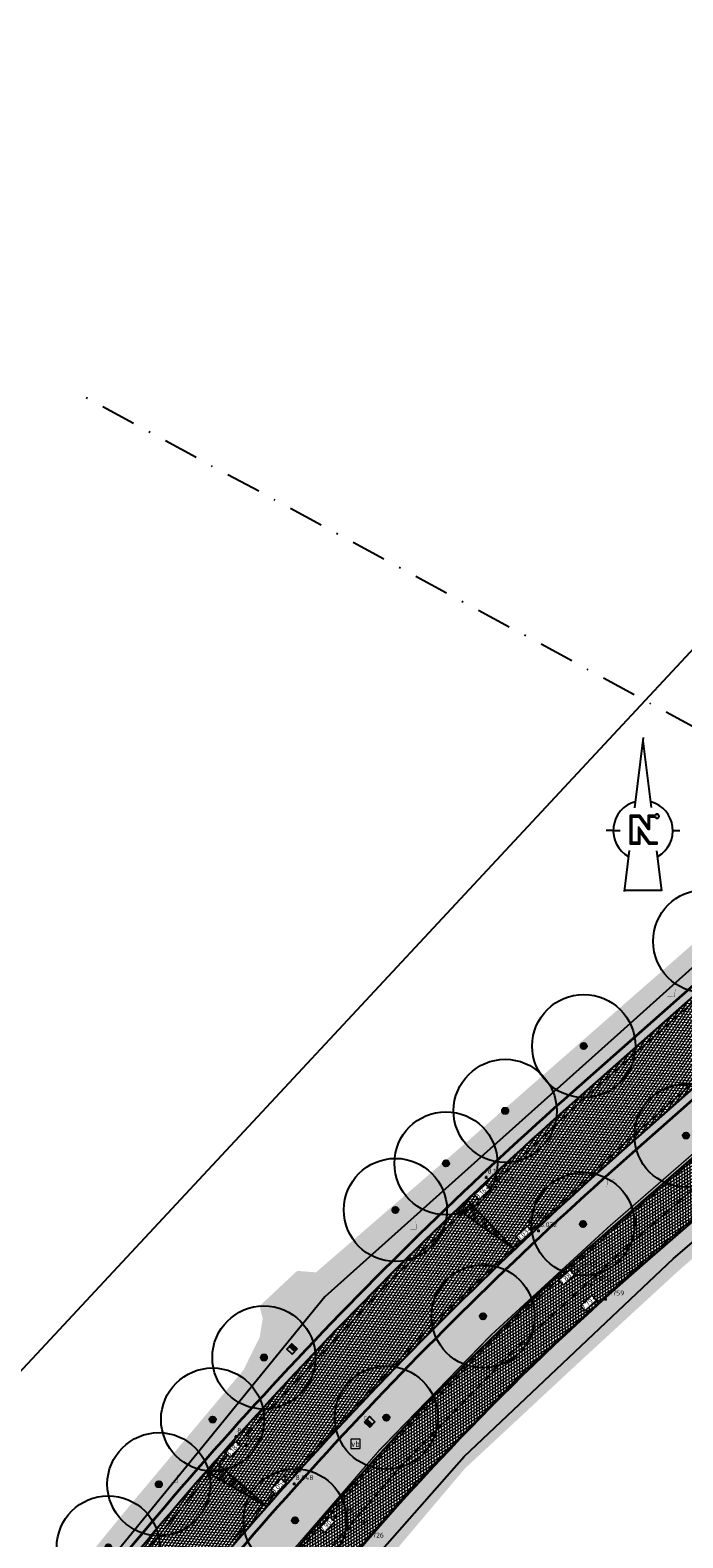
# Model space of a CAD drawing. Header units: metres. Extents: x 157685 to 160831, y 403691 to 406312.
# Tile 71 of 134: x 159704 to 159751, y 404907 to 405017. Entities that reach past the tile are written whole.
import ezdxf
from ezdxf.enums import TextEntityAlignment as Align

# ---------------------------------------------------------------- set-up
doc = ezdxf.new("R2010")
doc.units = ezdxf.units.M
for name, pattern in [('DASHDOT2', [12.7, 6.35, -3.175, 0, -3.175]), ('VW-1-3_STREEP', [4, 1, -3]), ('VW-30-270_STREEP', [3, 0.3, -2.7])]:
    doc.linetypes.add(name, pattern=pattern)
doc.layers.get('Defpoints').update_dxf_attribs({"color": 171})
for name, color, linetype, lineweight in [('B-WE-GR-BOOM-S (ingemeten)', 90, 'Continuous', 25), ('B-WE-IE-MEUBILAIR_WEGMEUBILAIR_VERKEERSBORD-S', 7, 'Continuous', 25), ('B-WE-OG-HOOGTEPUNT-S', 7, 'Continuous', 25), ('B-WE-OG-HOOGTEPUNT-T18', 10, 'Continuous', 18), ('N-WE-GR-DOORWORTELBARE RUIMTE-G', 80, 'Continuous', 35), ('N-WE-GR-GRAS-A', 62, 'Continuous', 18), ('N-WE-GW-HOOGTE_AFWERKHOOGTE-T25', 7, 'Continuous', 25), ('N-WE-VH-GESLOTENVERHARDING_ASFALT-A-200', 253, 'Continuous', 18), ('N-WE-VH-HALFVERHARDING_GRASBETONSTEEN-A-200', 132, 'Continuous', 18), ('N-WE-VH-HALFVERHARDING_GRASBETONSTEEN-G', 7, 'Continuous', 35), ('N-WE-VH-KANTVERHARDING-G', 7, 'Continuous', 30), ('N-WE-VH-VERHARDING_ASFALT-A', 252, 'Continuous', 18), ('N-WE-VW-MARKERING_LANGS_STREEP_13_010-G', 7, 'VW-1-3_STREEP', 13), ('N-WE-VW-MARKERING_LANGS_STREEP_30270_010-G', 7, 'VW-30-270_STREEP', 13), ('N-WE-VW-MARKERING_LANGS_STREEP_DOORGETROKKEN_010-G', 7, 'Continuous', 13), ('X-XX-AL-BLADVERWIJZING_AS-G', 7, 'DASHDOT2', 25), ('X-XX-AL-ORIENTATIE-S', 7, 'Continuous', 25)]:
    doc.layers.add(name, color=color, linetype=linetype, lineweight=lineweight)
doc.layers.add('Iv-a-afwateringsprofiel', color=5, linetype='Continuous')
doc.styles.add('NLCS-ISO', font='NLCS-ISO.TTF')
doc.styles.add('NLCS-ISO-M200-T18', font='NLCS-ISO.TTF', dxfattribs={"height": 0.36})
pattern_1 = [(0, (0, 0), (1, 1), [0.12, -0.8]), (45, (0.4, 0.2), (-0.1131370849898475, 1.866761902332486), [0.12, -0.8]), (29.99999999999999, (0.08, 0.12), (0.2274613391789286, 1.286025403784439), [0.12, -0.8]), (15, (0.32, 0.48), (0.3856270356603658, 0.7244941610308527), [0.12, -0.8]), (135, (0.16, 2), (-0.02828427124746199, -0.6505382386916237), [0.12, -0.8]), (150, (1.2, 0.4), (0.2156921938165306, -0.5864101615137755), [0.12, -0.8]), (165, (0.24, 0.04), (0.1434520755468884, -0.7010146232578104), [0.12, -0.8]), (85, (0.4, 0.4), (-0.872677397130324, 1.040016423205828), [0.12, -0.8]), (99.99999999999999, (0, 0), (-1.112117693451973, 0.7787131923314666), [0.12, -0.7999999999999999])]
pattern_2 = [(45, (0, 0), (-0.1979898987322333, 0.1979898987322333), [0.14, -0.14]), (135, (0, 0), (-0.1979898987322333, -0.1979898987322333), [0.14, -0.14]), (45, (-0.098994, 0.098994), (-0.1979898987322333, 0.1979898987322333), [0.14, -0.14]), (135, (0.098994, 0.098994), (-0.1979898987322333, -0.1979898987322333), [0.14, -0.14])]

# ---------------------------------------------------------------- blocks, each defined once
blk = doc.blocks.new('Noordpijl Advin')
blk.add_hatch(color=256).paths.add_polyline_path([(2.177849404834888, 2.73513994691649), (0.9178477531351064, 2.73513994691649), (0.9178477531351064, 0.6877692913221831), (-0.5851211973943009, 2.73513994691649), (-2.319488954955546, 2.73513994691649), (-2.319488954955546, -2.44311867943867), (-0.5625231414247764, -2.44311867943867), (-0.5625231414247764, -0.2367687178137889), (1.043524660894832, -2.443118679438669), (2.539621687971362, -2.443118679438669), (2.539621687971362, -2.174601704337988), (1.180188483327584, -2.174601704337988), (-0.8310401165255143, 0.5883759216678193), (-0.8310401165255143, -2.174601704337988), (-2.050971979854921, -2.174601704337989), (-2.050971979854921, 2.466622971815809), (-0.7211052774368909, 2.466622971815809), (0.9137161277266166, 0.239640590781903), (1.186364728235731, 0.239640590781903), (1.186364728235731, 2.466622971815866), (2.181753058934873, 2.466622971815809, 5.5329464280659)])
for p, q in [((0.02856467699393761, 16.93314052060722), (-1.541224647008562, 4.143700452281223)), ((-2.497582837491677, -3.647972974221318), (-3.408174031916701, -11.06677200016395))]:
    blk.add_line(p, q)
for points in [[(-0.0514094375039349, 16.28157274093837), (1.458753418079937, 4.173447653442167)], [(-5.421043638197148, 0), (-6.698291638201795, 0)], [(-5.421043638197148, 0), (-4.143795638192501, 0)], [(5.421043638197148, 0), (6.698291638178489, 0)], [(2.439107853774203, -3.68680006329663), (3.33960511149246, -10.90677200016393), (-3.388535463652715, -10.90677200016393)]]:
    blk.add_lwpolyline(points)
blk.add_lwpolyline([(2.177849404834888, 2.73513994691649), (0.9178477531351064, 2.73513994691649), (0.9178477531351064, 0.6877692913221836), (-0.5851211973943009, 2.73513994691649), (-2.319488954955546, 2.73513994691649), (-2.319488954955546, -2.443118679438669), (-0.5625231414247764, -2.443118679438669), (-0.5625231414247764, -0.2367687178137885), (1.043524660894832, -2.443118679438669), (2.539621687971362, -2.443118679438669), (2.539621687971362, -2.174601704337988), (1.180188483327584, -2.174601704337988), (-0.8310401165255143, 0.5883759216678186), (-0.8310401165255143, -2.174601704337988), (-2.050971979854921, -2.174601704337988), (-2.050971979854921, 2.466622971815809), (-0.7211052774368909, 2.466622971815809), (0.9137161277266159, 0.239640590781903), (1.186364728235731, 0.239640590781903), (1.186364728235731, 2.466622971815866), (2.181753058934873, 2.466622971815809), (2.181753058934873, 2.466622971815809, 5.5329464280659)], format="xyb", close=True)
for start, end in [(105.0457757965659, 240.9591359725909), (300.1770492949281, 74.04173971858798)]:
    blk.add_arc((0, 0), 5.421043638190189, start, end)
for points in [[(-0.0514094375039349, 16.28157274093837), (0.02856467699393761, 16.93314052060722), (1.45875341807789, 4.173447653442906), (1.627851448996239, 4.110441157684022)], [(2.419406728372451, -3.700283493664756), (2.57340211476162, -3.594889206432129), (3.33960511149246, -10.90677200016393), (3.520800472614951, -11.06677200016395)], [(-3.408174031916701, -11.06677200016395), (-3.388535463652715, -10.90677200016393), (3.520800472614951, -11.06677200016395), (3.33960511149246, -10.90677200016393)]]:
    blk.add_solid(points)
blk = doc.blocks.new('SGR-BOOM_01')
at = {"ltscale": 0.1}
h = blk.add_hatch(color=256, dxfattribs=at)
edge = h.paths.add_edge_path()
edge.add_arc((7.366995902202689e-12, -5.115907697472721e-12), 0.15, 0, 360)
for centre, radius in [((0, 0), 2.5), ((7.366995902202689e-12, -5.115907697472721e-12), 0.04499999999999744)]:
    blk.add_circle(centre, radius)
blk.add_circle((7.366995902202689e-12, -5.115907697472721e-12), 0.15, dxfattribs=at)
blk = doc.blocks.new('SOG-HOOGTEPUNT-SO')
for p, q in [((-0.5, 0), (0.5, 0)), ((0, 0.5), (0, -0.5))]:
    blk.add_line(p, q)
blk = doc.blocks.new('*U877')
h = blk.add_hatch()
h.set_pattern_fill('AMO-BODEM_LEEM', color=256, scale=0.1, angle=135, pattern_type=2)
h.set_pattern_definition([(270, (2.000263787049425, -1.52950818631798), (0.25, -5.551115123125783e-17), [])])
h.paths.add_polyline_path([(5.000263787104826, 0), (5.000263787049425, 1), (0, 0)])
blk.add_lwpolyline([(5.000263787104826, 0), (5.000263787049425, 1), (0, 0)], close=True)
blk = doc.blocks.new('SIE-WEG_VERKEERSBORD-SO')
at = {"color": 0, "linetype": 'ByBlock', "lineweight": 18}
blk.add_lwpolyline([(-1.125, -1.125), (1.125, -1.125), (1.125, 1.125), (-1.125, 1.125)], close=True, dxfattribs=at)
at = {"color": 0, "linetype": 'ByBlock', "lineweight": 18, "style": 'NLCS-ISO'}
blk.add_text('vb', height=1.5, dxfattribs=at).set_placement((0, 0), align=Align.MIDDLE_CENTER)
blk = doc.blocks.new('*U887')
at = {"true_color": 0xff0000}
h = blk.add_hatch(dxfattribs=at)
h.set_pattern_fill('ANGLE', color=1)
h.set_pattern_definition([(0, (-159856.0172382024, -405056.4719407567), (0, 6.985), [5.08, -1.905]), (90, (-159856.0172382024, -405056.4719407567), (-6.985, 4.277078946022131e-16), [5.08, -1.905])])
h.paths.add_polyline_path([(-0.2700000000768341, 0), (0, 0), (-5.820768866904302e-11, 0.5400000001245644), (-0.2700000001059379, 0.5400000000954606)])
h = blk.add_hatch(color=1, dxfattribs=at)
h.dxf.hatch_style = 1
h.paths.add_polyline_path([(-0.2700000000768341, 0), (0, 0), (-5.820766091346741e-11, 0.5400000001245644), (-0.2700000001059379, 0.5400000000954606)])
for points in [[(-0.2700000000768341, 0.5400000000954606), (0.269999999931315, 0.5400000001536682), (0.269999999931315, 0), (-0.2700000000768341, 0), (-0.2700000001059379, 0.5400000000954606)], [(-5.820766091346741e-11, 0.5400000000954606), (0, 0)]]:
    blk.add_lwpolyline(points)

msp = doc.modelspace()

# ---------------------------------------------------------------- hatches: boundary and pattern name
at = {"layer": 'N-WE-GR-GRAS-A'}
h = msp.add_hatch(dxfattribs=at)
h.set_pattern_fill('AGR-GRAS_01-SO', color=256, scale=0.04, pattern_type=2)
h.set_pattern_definition(pattern_1)
edge = h.paths.add_edge_path()
edge.add_line((159578.5374166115, 404700.0819622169), (159578.6254720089, 404700.0345676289))
edge.add_line((159578.6254720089, 404700.0345676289), (159603.9219240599, 404747.0333756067))
edge.add_arc((160443.1779176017, 404295.3155573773), 953.100000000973, 142.3663853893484, 151.7092614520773, ccw=False)
edge.add_line((159688.3879633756, 404877.287837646), (159703.8794562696, 404897.3795561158))
edge.add_arc((159943.91390714, 404712.3037003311), 303.099999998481, 131.4605388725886, 142.3663853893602, ccw=False)
edge.add_line((159743.230164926, 404939.4504493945), (159776.7212754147, 404969.0397849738))
edge.add_arc((159712.5633914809, 405041.6577987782), 96.89999999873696, 311.4605388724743, 330.6998399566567)
edge.add_line((159797.0667715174, 404994.2364031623), (159804.3007044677, 405007.1270356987))
edge.add_arc((159370.9701621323, 405250.302386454), 496.900000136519, 330.6998399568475, 331.5438499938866)
edge.add_arc((159801.3297696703, 405017.0624706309), 7.400000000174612, 331.5438499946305, 413.6718235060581)
edge.add_line((159805.7135995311, 405023.0241847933), (159801.3814850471, 405026.2097204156))
edge.add_line((159801.3814850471, 405026.2097204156), (159800.3508178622, 405025.6653813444))
edge.add_line((159800.3508178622, 405025.6653813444), (159805.162, 405022.107))
edge.add_line((159805.162, 405022.107), (159806.4708960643, 405020.184))
edge.add_line((159806.4708960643, 405020.184), (159806.9923110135, 405018.7706630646))
edge.add_line((159806.9923110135, 405018.7706630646), (159807.143, 405017.767))
edge.add_line((159807.143, 405017.767), (159807.112, 405016.413))
edge.add_line((159807.112, 405016.413), (159806.6237197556, 405014.8311137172))
edge.add_line((159806.6237197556, 405014.8311137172), (159805.8507581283, 405013.4314217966))
edge.add_line((159805.8507581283, 405013.4314217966), (159803.555099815, 405009.2744050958))
edge.add_line((159803.555099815, 405009.2744050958), (159800.2669101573, 405003.320095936))
edge.add_line((159800.2669101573, 405003.320095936), (159797.2220407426, 404997.9073039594))
edge.add_line((159797.2220407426, 404997.9073039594), (159794.8245511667, 404994.0616845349))
edge.add_line((159794.8245511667, 404994.0616845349), (159792.0515868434, 404989.6137963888))
edge.add_line((159792.0515868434, 404989.6137963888), (159789.5682782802, 404985.630521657))
edge.add_line((159789.5682782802, 404985.630521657), (159787.111, 404981.689))
edge.add_line((159787.111, 404981.689), (159786.367, 404981.43))
edge.add_line((159786.367, 404981.43), (159785.402, 404981.455))
edge.add_line((159785.402, 404981.455), (159784.329, 404982.006))
edge.add_line((159784.329, 404982.006), (159784.072, 404983.158))
edge.add_line((159784.072, 404983.158), (159781.79, 404980.277))
edge.add_line((159781.79, 404980.277), (159782.34, 404980.26))
edge.add_line((159782.34, 404980.26), (159783.075, 404979.722))
edge.add_line((159783.075, 404979.722), (159783.322, 404978.725))
edge.add_line((159783.322, 404978.725), (159782.665, 404977.493))
edge.add_line((159782.665, 404977.493), (159781.7249177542, 404976.3647383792))
edge.add_line((159781.7249177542, 404976.3647383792), (159780.338, 404975.397))
edge.add_line((159780.338, 404975.397), (159779.141, 404975.529))
edge.add_line((159779.141, 404975.529), (159778.150478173, 404976.4076757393))
edge.add_line((159778.150478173, 404976.4076757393), (159774.507, 404973.806))
edge.add_line((159774.507, 404973.806), (159775.855, 404972.738))
edge.add_line((159775.855, 404972.738), (159776.065, 404971.807))
edge.add_line((159776.065, 404971.807), (159775.252, 404970.59))
edge.add_line((159775.252, 404970.59), (159764.5216861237, 404961.185172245))
edge.add_line((159764.5216861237, 404961.185172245), (159761.655257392, 404958.677158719))
edge.add_line((159761.655257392, 404958.677158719), (159755.1593899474, 404952.9940080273))
edge.add_line((159755.1593899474, 404952.9940080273), (159747.779, 404946.537))
edge.add_line((159747.779, 404946.537), (159741.4350387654, 404940.9845388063))
edge.add_line((159741.4350387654, 404940.9845388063), (159735.5817476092, 404935.8579777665))
edge.add_line((159735.5817476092, 404935.8579777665), (159732.2492128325, 404932.9780094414))
edge.add_line((159732.2492128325, 404932.9780094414), (159724.519, 404926.295))
edge.add_line((159724.519, 404926.295), (159723.154, 404926.405))
edge.add_line((159723.154, 404926.405), (159720.41, 404923.843))
edge.add_line((159720.41, 404923.843), (159720.646, 404922.925))
edge.add_line((159720.646, 404922.925), (159720.42, 404921.555))
edge.add_line((159720.42, 404921.555), (159719.235, 404919.179))
edge.add_line((159719.235, 404919.179), (159714.4242128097, 404913.4454319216))
edge.add_line((159714.4242128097, 404913.4454319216), (159710.805, 404909.132))
edge.add_line((159710.805, 404909.132), (159703.0021234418, 404899.5670897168))
edge.add_line((159703.0021234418, 404899.5670897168), (159699.2918910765, 404895.0190183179))
edge.add_line((159699.2918910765, 404895.0190183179), (159696.5018222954, 404891.4859407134))
edge.add_line((159696.5018222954, 404891.4859407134), (159692.6653099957, 404886.2984138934))
edge.add_line((159692.6653099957, 404886.2984138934), (159687.3868267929, 404879.1811481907))
edge.add_line((159687.3868267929, 404879.1811481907), (159682.7277324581, 404872.9545636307))
edge.add_line((159682.7277324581, 404872.9545636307), (159679.837, 404869.146))
edge.add_line((159679.837, 404869.146), (159678.661, 404867.936))
edge.add_line((159678.661, 404867.936), (159677.233, 404867.463))
edge.add_line((159677.233, 404867.463), (159675.5279320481, 404867.9588194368))
edge.add_line((159675.5279320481, 404867.9588194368), (159672.558, 404862.105))
edge.add_line((159672.558, 404862.105), (159672.186, 404860.193))
edge.add_line((159672.186, 404860.193), (159669.6009870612, 404856.140779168))
edge.add_line((159669.6009870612, 404856.140779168), (159666.726, 404851.634))
edge.add_line((159666.726, 404851.634), (159660.0205839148, 404842.0044224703))
edge.add_line((159660.0205839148, 404842.0044224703), (159655.1173813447, 404834.8968401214))
edge.add_line((159655.1173813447, 404834.8968401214), (159649.9080468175, 404827.1800241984))
edge.add_line((159649.9080468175, 404827.1800241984), (159641.553, 404814.478))
edge.add_line((159641.553, 404814.478), (159640.27, 404813.801))
edge.add_line((159640.27, 404813.801), (159636.523, 404808.465))
edge.add_line((159636.523, 404808.465), (159636.084, 404806.489))
edge.add_line((159636.084, 404806.489), (159635.2109538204, 404804.9644498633))
edge.add_line((159635.2109538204, 404804.9644498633), (159629.2305123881, 404795.2772049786))
edge.add_line((159629.2305123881, 404795.2772049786), (159624.0465019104, 404786.5030185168))
edge.add_line((159624.0465019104, 404786.5030185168), (159620.3577552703, 404780.0250190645))
edge.add_line((159620.3577552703, 404780.0250190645), (159618.6694383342, 404777.0600780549))
edge.add_line((159618.6694383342, 404777.0600780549), (159615.0388529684, 404770.9509728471))
edge.add_line((159615.0388529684, 404770.9509728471), (159611.3279794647, 404765.073519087))
edge.add_line((159611.3279794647, 404765.073519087), (159609.2164344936, 404761.0334352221))
edge.add_line((159609.2164344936, 404761.0334352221), (159606.3104729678, 404755.3371589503))
edge.add_line((159606.3104729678, 404755.3371589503), (159604.7152064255, 404752.2101117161))
edge.add_line((159604.7152064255, 404752.2101117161), (159603.494, 404750.206))
edge.add_line((159603.494, 404750.206), (159602.388, 404749.312))
edge.add_line((159602.388, 404749.312), (159598.336, 404741.032))
edge.add_line((159598.336, 404741.032), (159597.771, 404738.825))
edge.add_line((159597.771, 404738.825), (159593.1171575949, 404730.3842901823))
edge.add_line((159593.1171575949, 404730.3842901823), (159584.671339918, 404715.0844297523))
edge.add_line((159584.671339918, 404715.0844297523), (159578.646073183, 404703.7951198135))
edge.add_line((159578.646073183, 404703.7951198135), (159576.1567803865, 404699.5800294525))
edge.add_line((159576.1567803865, 404699.5800294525), (159571.2843468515, 404691.4808746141))
edge.add_line((159571.2843468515, 404691.4808746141), (159567.335, 404684.592))
edge.add_line((159567.335, 404684.592), (159561.5420968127, 404673.956253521))
edge.add_line((159561.5420968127, 404673.956253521), (159556.3644997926, 404664.4502066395))
edge.add_line((159556.3644997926, 404664.4502066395), (159553.689, 404659.538))
edge.add_line((159553.689, 404659.538), (159553.005, 404658.675))
edge.add_line((159553.005, 404658.675), (159551.85, 404658.95))
edge.add_line((159551.85, 404658.95), (159550.3501082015, 404657.3340753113))
edge.add_line((159550.3501082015, 404657.3340753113), (159553.1428222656, 404656.0222167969))
edge.add_line((159553.1428222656, 404656.0222167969), (159554.6966426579, 404655.9522638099))
edge.add_arc((159121.4782956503, 404899.1231974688), 496.7999991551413, 330.6939518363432, 331.7092614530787)
edge.add_line((159558.937509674, 404663.6668846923), (159578.5374166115, 404700.0819622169))
h = msp.add_hatch(dxfattribs=at)
h.set_pattern_fill('AGR-GRAS_01-SO', color=256, scale=0.04, pattern_type=2)
h.set_pattern_definition(pattern_1)
h.paths.add_polyline_path([(159704.4639187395, 404883.3207267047), (159721.6180946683, 404904.3603853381, -0.0430369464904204), (159745.9610024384, 404929.4628856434), (159773.6812360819, 404953.5185455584), (159775.2997676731, 404954.9231096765, -0.09611741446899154), (159783.0549792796, 404959.3953475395), (159785.0272446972, 404960.0740859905, 0.08825783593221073), (159791.1502515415, 404963.4790197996), (159790.1387252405, 404964.3106446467, 0.3683535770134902), (159780.5396265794, 404964.1401374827), (159747.3352101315, 404934.8040955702, 0.04762168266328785), (159708.7894318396, 404893.5937748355), (159693.2979389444, 404873.5020563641, 0.0386233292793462), (159613.2932527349, 404751.2882024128), (159613.6901172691, 404749.9327579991), (159615.6266714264, 404748.8767096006), (159620.0789692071, 404757.1282419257, -0.04733888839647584)])
h = msp.add_hatch(dxfattribs=at)
h.set_pattern_fill('AGR-GRAS_01-SO', color=256, scale=0.04, pattern_type=2)
h.set_pattern_definition(pattern_1)
h.paths.add_polyline_path([(159793.9000250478, 404961.2182975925, -0.09581380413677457), (159786.1661826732, 404956.7645814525), (159784.1939172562, 404956.0858430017, 0.09611741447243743), (159777.5937371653, 404952.2796831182), (159775.4923605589, 404950.456105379), (159748.2549719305, 404926.8194590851, 0.04303694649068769), (159724.3307382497, 404902.1486971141), (159707.1765623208, 404881.1090384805, 0.04733888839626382), (159623.1591887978, 404755.4662409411), (159618.6995055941, 404747.2010210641), (159621.3489687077, 404745.7562066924), (159621.6103145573, 404746.2973704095), (159621.556, 404747.585), (159624.7685934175, 404754.0281543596), (159630.2367502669, 404764.1828320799), (159635.0202635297, 404772.6052069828), (159641.5075452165, 404783.8974572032), (159646.3194300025, 404792.1666456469), (159649.656565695, 404797.507663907), (159653.8083214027, 404803.9509393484), (159657.0623061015, 404808.9910569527), (159660.6741433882, 404814.4008445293), (159665.0831042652, 404821.0045588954), (159667.4874102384, 404824.6057135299), (159670.6722117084, 404829.3758894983), (159674.3049944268, 404834.4830138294), (159677.0153072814, 404838.1755227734), (159680.8859720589, 404843.4488860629), (159687.7056934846, 404852.7158495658), (159700.1542615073, 404869.4781162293), (159708.1223452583, 404879.3854288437), (159714.6962872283, 404887.5593010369), (159721.8118727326, 404896.0126115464), (159728.3492239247, 404903.7436490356), (159735.346, 404912.018), (159743.5926566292, 404919.6907008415), (159750.8864662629, 404926.4039395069), (159758.966, 404933.436), (159770.6403699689, 404943.6288667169), (159777.82, 404949.918), (159781.4914207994, 404952.4711342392), (159784.861, 404954.222), (159789.856036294, 404955.3961002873), (159795.443, 404956.991), (159797.4035000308, 404958.3379208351)])
at = {"layer": 'N-WE-VH-GESLOTENVERHARDING_ASFALT-A-200', "true_color": 0xcf7363}
h = msp.add_hatch(dxfattribs=at)
h.set_pattern_fill('AVH-ASFALT-SO', color=23, scale=0.2, pattern_type=2)
h.set_pattern_definition([(31.64993266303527, (159085.9115677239, 404918.0168982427), (-0.1049455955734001, 0.1702539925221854), []), (91.64993266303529, (159085.9115677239, 404918.0168982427), (-0.1999170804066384, -0.00575855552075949), [])])
h.paths.add_polyline_path([(159748.2549719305, 404926.8194590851), (159775.4923605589, 404950.456105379), (159777.5937371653, 404952.2796831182, -0.09611741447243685), (159784.1939172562, 404956.0858430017), (159786.1661826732, 404956.7645814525, 0.1023391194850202), (159794.354074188, 404961.6217476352), (159791.6174876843, 404963.8716281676, -0.09595148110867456), (159785.0272446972, 404960.0740859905), (159783.0549792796, 404959.3953475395, 0.09611741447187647), (159775.2997676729, 404954.9231096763), (159773.1983910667, 404953.0995319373), (159745.9610024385, 404929.4628856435, 0.04303694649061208), (159721.6180946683, 404904.3603853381), (159704.4639187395, 404883.3207267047, 0.04733888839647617), (159620.0789692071, 404757.1282419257), (159566.8658552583, 404658.5073159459, -0.001756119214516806), (159565.0310872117, 404655.1352974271), (159568.4059524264, 404654.0108969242, 0.001466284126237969), (159569.9460748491, 404656.8453149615), (159623.1591887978, 404755.4662409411, -0.04733888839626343), (159707.1765623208, 404881.1090384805), (159724.3307382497, 404902.1486971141, -0.04303694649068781)])
at = {"layer": 'N-WE-VH-HALFVERHARDING_GRASBETONSTEEN-A-200'}
h = msp.add_hatch(dxfattribs=at)
h.set_pattern_fill('AVH-GRASBETONSTEEN_02-SO', color=256, scale=0.2, pattern_type=2)
h.set_pattern_definition(pattern_2)
h.paths.add_polyline_path([(159797.5900122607, 404993.9427722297), (159804.8239452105, 405006.8334047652, 0.00368270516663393), (159808.3632259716, 405013.2505823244, 0.3745212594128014), (159806.0690451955, 405023.5075670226), (159801.7369242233, 405026.693107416), (159801.3814850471, 405026.2097204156), (159805.7135995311, 405023.0241847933, -0.374521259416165), (159807.835716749, 405013.5364739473, -0.003682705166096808), (159804.3007044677, 405007.1270356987), (159797.0667715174, 404994.2364031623, -0.08414504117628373), (159776.7212754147, 404969.0397849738), (159743.230164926, 404939.4504493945, 0.04762168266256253), (159703.8794562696, 404897.3795561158), (159688.3879633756, 404877.287837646, 0.008607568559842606), (159668.8022656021, 404850.9610915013), (159669.2469259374, 404850.5516064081, -0.008626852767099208), (159688.8631223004, 404876.9214717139), (159704.3546151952, 404897.0131901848, -0.04762168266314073), (159743.6274273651, 404939.0008022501), (159777.118537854, 404968.5901378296, 0.0841450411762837)])
h = msp.add_hatch(dxfattribs=at)
h.set_pattern_fill('AVH-GRASBETONSTEEN_02-SO', color=256, scale=0.2, pattern_type=2)
h.set_pattern_definition(pattern_2)
h.paths.add_polyline_path([(159780.5396265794, 404964.1401374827, -0.3683535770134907), (159790.1387252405, 404964.3106446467), (159791.1502515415, 404963.4790197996, 0.007629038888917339), (159791.6174876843, 404963.8716281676), (159790.519768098, 404964.7741166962, 0.3683535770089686), (159780.1423641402, 404964.589784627), (159746.9379476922, 404935.2537427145, 0.04762168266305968), (159708.3142729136, 404893.960140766), (159692.8227800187, 404873.868422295, 0.008788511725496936), (159672.9525930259, 404847.1390793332), (159673.3972929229, 404846.7295578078, -0.008808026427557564), (159693.2979389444, 404873.5020563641), (159708.7894318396, 404893.5937748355, -0.04762168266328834), (159747.3352101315, 404934.8040955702)])
h.paths.add_polyline_path([(159794.354074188, 404961.6217476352, -0.006461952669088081), (159793.9000250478, 404961.2182975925), (159797.4035000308, 404958.3379208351), (159797.7845428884, 404958.8013928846)])
at = {"layer": 'N-WE-VH-VERHARDING_ASFALT-A'}
h = msp.add_hatch(dxfattribs=at)
h.set_pattern_fill('AVH-ASFALT', color=256, scale=0.2, angle=90, pattern_type=2)
h.set_pattern_definition([(355.6069263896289, (158844.5507043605, 404349.5946988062), (0.01531969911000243, 0.199412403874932), []), (55.60692638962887, (158844.5507043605, 404349.5946988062), (-0.1650363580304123, 0.112973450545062), [])])
h.paths.add_polyline_path([(159780.1423641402, 404964.589784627), (159776.8318438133, 404968.3368441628), (159743.6274273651, 404939.0008022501, 0.04762168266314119), (159704.3546151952, 404897.0131901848), (159688.8631223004, 404876.9214717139, 0.04078858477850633), (159604.4502564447, 404746.7490080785), (159579.7718625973, 404700.8985033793), (159581.4923918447, 404693.5453829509), (159608.8530263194, 404744.3792786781, -0.04078858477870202), (159692.8227800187, 404873.868422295), (159708.3142729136, 404893.960140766, -0.04762168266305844), (159746.9379476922, 404935.2537427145)])

# ---------------------------------------------------------------- linework, layer by layer
at = {"color": 210}
for points, const_width in [([(159750.6481762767, 404946.8813980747), (159750.620420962, 404946.3421118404), (159750.0811347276, 404946.369867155)], 0.01999999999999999), ([(159745.6875985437, 404932.5159044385), (159745.7152406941, 404933.0551964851), (159746.2545327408, 404933.0275543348)], 0.02), ([(159731.7933254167, 404929.9805199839), (159731.8105549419, 404929.440794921), (159731.270829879, 404929.4235653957)], 0.01999999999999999), ([(159728.0457013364, 404915.2519744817), (159728.0283585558, 404915.7916959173), (159728.5680799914, 404915.809038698)], 0.02), ([(159714.4106818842, 404911.568871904), (159714.4727766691, 404911.0324539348), (159713.9363586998, 404910.9703591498)], 0.01999999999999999)]:
    msp.add_lwpolyline(points, dxfattribs=dict(at, const_width=const_width))
at = {"layer": 'Defpoints'}
for points in [[(159642.5019089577, 404787.4039053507), (159653.6668522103, 404805.1671209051), (159667.9254728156, 404827.3715749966), (159679.0873603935, 404842.6683620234), (159696.9900310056, 404866.6085228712), (159709.0514810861, 404881.902996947), (159717.5996429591, 404892.8312869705), (159735.3084362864, 404912.9124054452), (159750.5375672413, 404927.2940710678), (159782.0013919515, 404954.1959113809), (159792.3758286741, 404957.9737676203), (159797.4267364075, 404958.6579742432), (159797.7030231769, 404958.8679199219), (159801.0993757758, 404962.7539939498), (159801.7167098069, 404963.5090785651), (159799.5556454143, 404965.6721689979), (159802.6555746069, 404969.5623042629), (159803.7314530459, 404973.4592231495), (159804.7905428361, 404978.1334488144), (159815.8168216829, 404999.5696150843), (159827.6760001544, 405021.2247355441)], [(159807.32987867, 405020.213479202), (159807.7132429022, 405014.4994966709), (159800.9393040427, 405002.9443348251), (159790.9190445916, 404986.3448596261), (159786.1272902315, 404980.3165020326), (159781.2871719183, 404975.6290972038), (159774.1343645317, 404968.391873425), (159746.6834132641, 404943.7671722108), (159725.1549915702, 404924.511063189), (159716.7565226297, 404914.197925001), (159704.0401747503, 404898.6436087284), (159699.4949114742, 404894.3365679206), (159694.124089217, 404885.6868140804), (159673.7862215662, 404859.8083226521), (159655.1021412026, 404833.2039526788), (159643.1139921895, 404816.5347629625), (159642.4842071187, 404815.4856611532), (159633.1233854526, 404800.2770899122), (159624.8502251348, 404785.9640545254)]]:
    msp.add_lwpolyline(points, dxfattribs=at)
msp.add_lwpolyline([(159683.1251758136, 404821.5808622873), (159796.9313058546, 404943.7363338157), (159758.950389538, 404979.1290424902), (159645.1442594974, 404856.973570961)], close=True, dxfattribs=at)
at = {"layer": 'N-WE-GR-DOORWORTELBARE RUIMTE-G', "const_width": 0.1}
msp.add_lwpolyline([(159773.550152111, 404953.6695985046), (159745.8299184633, 404929.613938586, 0.04303694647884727), (159721.4630864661, 404904.4867675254), (159704.3089105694, 404883.4471089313, 0.04733888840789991), (159619.9029566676, 404757.2232134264), (159615.6030367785, 404749.2540860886)], format="xyb", dxfattribs=at)
at = {"layer": 'N-WE-VH-HALFVERHARDING_GRASBETONSTEEN-G'}
for points in [[(159807.835716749, 405013.5364739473, -0.00368270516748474), (159804.3007044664, 405007.1270356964), (159797.0667715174, 404994.2364031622, -0.08414504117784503), (159776.7212754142, 404969.0397849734), (159743.2301649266, 404939.4504493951, 0.04762168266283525), (159703.8794562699, 404897.3795561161), (159688.387963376, 404877.2878376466, 0.04078858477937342), (159603.9219240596, 404747.0333756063), (159578.625472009, 404700.034567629)], [(159791.1502515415, 404963.4790197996), (159790.1387252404, 404964.3106446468, 0.3683535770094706), (159780.5396265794, 404964.1401374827), (159747.3352101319, 404934.8040955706, 0.04762168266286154), (159708.7894318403, 404893.5937748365), (159693.2979389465, 404873.5020563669, 0.03873763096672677), (159613.0851769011, 404750.9092928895, 0.03873763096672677)]]:
    msp.add_lwpolyline(points, format="xyb", dxfattribs=at)
at = {"layer": 'N-WE-VH-KANTVERHARDING-G'}
for points in [[(159808.3632259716, 405013.2505823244, -0.003682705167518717), (159804.8239452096, 405006.8334047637), (159797.5900122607, 404993.9427722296, -0.08414504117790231), (159777.1185378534, 404968.5901378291), (159743.6274273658, 404939.0008022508, 0.04762168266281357), (159704.354615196, 404897.0131901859), (159688.8631223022, 404876.9214717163, 0.04078858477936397), (159604.4502564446, 404746.7490080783), (159559.5538974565, 404663.3351225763, -0.04516852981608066), (159510.0919575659, 404588.5017704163), (159486.6444917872, 404559.1670087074, -0.02016670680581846), (159394.3004534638, 404452.7356426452), (159378.2814496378, 404435.7109974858)], [(159799.3294497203, 404957.5312500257), (159790.519768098, 404964.7741166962, 0.3683535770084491), (159780.1423641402, 404964.589784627), (159746.9379476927, 404935.2537427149, 0.04762168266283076), (159708.3142729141, 404893.9601407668), (159692.8227800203, 404873.8684222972, 0.04078858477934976), (159608.8530263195, 404744.3792786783), (159563.9566673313, 404660.9653931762, -0.04516852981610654), (159513.9976225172, 404585.3799470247), (159490.5501567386, 404556.0451853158, -0.02016670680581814), (159397.941900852, 404449.309294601), (159381.9228970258, 404432.2846494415)], [(159773.6812360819, 404953.5185455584), (159745.9610024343, 404929.4628856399, 0.04303694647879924), (159721.6180946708, 404904.3603853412), (159704.463918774, 404883.320726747, 0.0473388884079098), (159620.0789692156, 404757.1282419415), (159566.8658552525, 404658.5073159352, -0.04953312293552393), (159506.4313612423, 404568.982009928), (159456.552740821, 404508.8878821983, -0.01820139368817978), (159403.3825830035, 404449.3752596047), (159369.5069096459, 404414.1288596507, -0.1049384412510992), (159346.6593342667, 404398.6279704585), (159321.3924655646, 404388.3303108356, 0.02159958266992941), (159317.1932792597, 404386.4034822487), (159266.4712849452, 404360.4218841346, 0.07166867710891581), (159258.6755715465, 404354.8977700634, -0.07321687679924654), (159251.5295873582, 404349.8670519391), (159247.4561724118, 404347.8120840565, -0.04227475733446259), (159224.5165077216, 404338.5770418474), (159183.3511629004, 404325.9229432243, -0.1553543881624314), (159149.0702026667, 404326.2663017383), (159006.9274350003, 404373.096638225, 0.1327104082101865)], [(159775.4923605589, 404950.456105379), (159748.2549719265, 404926.8194590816, 0.04303694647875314), (159724.3307382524, 404902.1486971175), (159707.1765623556, 404881.1090385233, 0.04733888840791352), (159623.1591888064, 404755.4662409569), (159569.9460748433, 404656.8453149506, -0.04953312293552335), (159509.1245346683, 404566.7466538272), (159459.245914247, 404506.6525260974, -0.01820139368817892), (159405.9060386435, 404446.9499407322), (159372.0303652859, 404411.7035407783, -0.1049384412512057), (159347.9802859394, 404395.3868153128), (159322.7134172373, 404385.0891556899, 0.02159958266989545), (159318.7889440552, 404383.2883813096), (159268.0669497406, 404357.3067831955, 0.07166867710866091), (159261.0857138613, 404352.3598153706, -0.07321687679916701), (159253.1060315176, 404346.7421801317), (159249.0326165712, 404344.6872122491, -0.008097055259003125), (159244.6605079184, 404342.5696663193, -0.008097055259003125)]]:
    msp.add_lwpolyline(points, format="xyb", dxfattribs=at)
at = {"layer": 'N-WE-VW-MARKERING_LANGS_STREEP_13_010-G', "const_width": 0.1, "flags": 128}
for points in [[(158799.755988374, 404333.3379209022), (158842.5193889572, 404353.833066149, -0.05942676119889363), (158887.8579844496, 404369.2721047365), (158962.3527291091, 404385.1109561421, -0.04343754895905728), (158976.500963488, 404386.8553766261, -0.08918120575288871), (159005.2994184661, 404382.7372438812), (159140.8502955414, 404337.8280595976, 0.1551991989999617), (159194.0704367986, 404337.1901518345), (159205.7540358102, 404340.7526233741, 0.04429900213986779), (159246.3717878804, 404357.2046336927), (159334.1556177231, 404402.1706138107, 0.08581840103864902), (159378.4999364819, 404435.5054166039), (159382.2379869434, 404439.47813447), (159394.5189403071, 404452.5300617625, 0.020166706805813), (159486.8788316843, 404558.9796993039), (159510.3262974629, 404588.3144610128, 0.04516852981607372), (159559.818063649, 404663.1929388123), (159604.7144226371, 404746.6068243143, -0.04078858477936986), (159689.1007017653, 404876.7382887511), (159704.5921946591, 404896.8300072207, -0.04762168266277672), (159743.8260585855, 404938.7759786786), (159774.6323000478, 404965.9932373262)], [(159777.5456031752, 404962.6958649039), (159746.7393164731, 404935.4785662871, 0.04762168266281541), (159708.0766934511, 404894.1433237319), (159692.5852005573, 404874.0516052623, 0.0407885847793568), (159608.588860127, 404744.5214624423), (159563.6925011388, 404661.1075769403, -0.04516852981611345), (159513.7632826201, 404585.5672564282), (159490.3158168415, 404556.2324947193, -0.02016670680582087), (159397.7234140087, 404449.5148754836), (159385.442460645, 404436.4629481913), (159381.7044101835, 404432.4902303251, -0.0858184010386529), (159336.1615963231, 404398.2544869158), (159248.3777664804, 404353.2885067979, -0.04425765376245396), (159207.0786106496, 404336.5565294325), (159195.3537162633, 404332.9814473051, -0.1551991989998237), (159139.4665064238, 404333.6513231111), (159003.9156293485, 404378.5605073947, 0.1331344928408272), (158963.2677895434, 404380.8071596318), (158888.773044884, 404364.9683082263, 0.05942676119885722), (158844.4210459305, 404349.8652328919), (158801.657699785, 404329.3701137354)]]:
    msp.add_lwpolyline(points, format="xyb", dxfattribs=at)
at = {"layer": 'N-WE-VW-MARKERING_LANGS_STREEP_30270_010-G', "const_width": 0.1, "flags": 128}
msp.add_lwpolyline([(159792.9871328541, 404962.7455764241, -0.09940442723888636), (159785.5967136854, 404958.4193337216), (159783.6244482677, 404957.7405952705, 0.09611741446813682), (159776.4467524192, 404953.6013963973), (159774.3453758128, 404951.7778186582), (159747.1079871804, 404928.1411723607, 0.04303694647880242), (159722.9744164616, 404903.2545412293), (159705.8202405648, 404882.2148826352, 0.04733888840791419), (159621.619079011, 404756.2972414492), (159568.4059650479, 404657.6763154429, -0.04953312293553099), (159507.7779479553, 404567.8643318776), (159457.899327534, 404507.7702041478, -0.01820139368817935), (159404.6443108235, 404448.1626001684), (159370.7686374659, 404412.9162002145, -0.104938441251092), (159347.3198101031, 404397.0073928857), (159322.0529414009, 404386.7097332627, 0.021599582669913), (159317.9911116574, 404384.8459317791), (159267.2691173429, 404358.8643336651, 0.07166867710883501), (159259.8806427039, 404353.6287927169, -0.07321687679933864), (159252.3178094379, 404348.3046160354), (159248.2443944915, 404346.2496481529, -0.0422747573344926), (159225.0307065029, 404336.9042897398), (159183.8653616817, 404324.2501911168, -0.1553543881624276), (159148.5226017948, 404324.604184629), (159006.3798341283, 404371.4345211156, 0.1327104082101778), (158958.5888129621, 404374.0360341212), (158889.7091228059, 404359.3910389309, 0.06078308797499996), (158843.4892124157, 404343.5123458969), (158697.8283415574, 404272.730896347, 0.2964777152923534), (158667.8835065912, 404223.0035187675), (158671.599814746, 404115.0876769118), (158672.0481688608, 404104.0965963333)], format="xyb", dxfattribs=at)
at = {"layer": 'N-WE-VW-MARKERING_LANGS_STREEP_DOORGETROKKEN_010-G', "const_width": 0.1, "flags": 128}
for points in [[(159773.7795490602, 404953.4052558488), (159746.0593154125, 404929.3495959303, 0.04303694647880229), (159721.7343508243, 404904.2655987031), (159704.5801749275, 404883.2259401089, 0.0473388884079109), (159620.2109786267, 404757.0570133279), (159566.9978646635, 404658.4360873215, -0.04953312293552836), (159506.5467829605, 404568.8862089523), (159456.6681625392, 404508.7920812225, -0.01820139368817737), (159403.4907311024, 404449.2713173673), (159369.6150577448, 404414.0249174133, -0.1049384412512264), (159346.7159464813, 404398.4890638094), (159321.4490777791, 404388.1914041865, 0.02159958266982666), (159317.2616648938, 404386.2699779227), (159266.5396705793, 404360.2883798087, 0.07166867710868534), (159258.77886336, 404354.7890005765, -0.07321687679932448), (159251.5971492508, 404349.7331288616), (159247.5237343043, 404347.6781609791, -0.04227475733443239), (159224.5605819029, 404338.4336630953), (159183.3952370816, 404325.7795644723, -0.1553543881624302), (159149.0232654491, 404326.1238345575), (159006.8804977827, 404372.9541710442, 0.1327104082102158)], [(159775.3940475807, 404950.5693950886), (159748.1566589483, 404926.9327487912, 0.04303694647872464), (159724.2144820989, 404902.2434837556), (159707.0603062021, 404881.2038251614, 0.04733888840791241), (159623.0271793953, 404755.5374695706), (159569.8140654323, 404656.9165435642, -0.04953312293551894), (159509.00911295, 404566.8424548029), (159459.1304925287, 404506.7483270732, -0.01820139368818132), (159405.7978905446, 404447.0538829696), (159371.922217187, 404411.8074830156, -0.1049384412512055), (159347.9236737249, 404395.5257219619), (159322.6568050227, 404385.228062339, 0.02159958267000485), (159318.720558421, 404383.4218856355), (159267.9985641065, 404357.4402875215, 0.07166867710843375), (159260.9824220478, 404352.4685848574, -0.07321687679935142), (159253.0384696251, 404346.8761032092), (159248.9650546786, 404344.8211353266, -0.008097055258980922), (159244.5973181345, 404342.7057069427, -0.008097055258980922)]]:
    msp.add_lwpolyline(points, format="xyb", dxfattribs=at)
at = {"layer": 'X-XX-AL-BLADVERWIJZING_AS-G', "ltscale": 0.4, "extrusion": (0.0003144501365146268, -0.002040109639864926, 0.999997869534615), "elevation": -775.8356489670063}
msp.add_lwpolyline([(159843.3172739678, 404915.7425034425), (159707.2499904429, 404989.4593118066)], dxfattribs=at)

# ---------------------------------------------------------------- block references
for p, rotation in [((159722.5794888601, 404920.9015914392), 226.8284197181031), ((159728.619214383, 404915.2376296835), 46.84044265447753)]:
    msp.add_blockref('*U887', p, dxfattribs=dict(rotation=rotation))
at = {"layer": 'B-WE-GR-BOOM-S (ingemeten)', "xscale": 1.5, "yscale": 1.5, "zscale": 1.5}
for p in [(159752.7985086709, 404950.3749328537, 8.069091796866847), (159744.004923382, 404942.756558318, 8.233154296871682), (159738.2835371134, 404938.0434274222, 8.198925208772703), (159751.4441750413, 404936.2457229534, 8.201904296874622), (159733.9766854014, 404934.2234403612, 8.15991210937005), (159730.3003248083, 404930.8362180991, 8.220947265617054), (159743.9509375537, 404929.8105111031, 8.256103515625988), (159736.6775052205, 404923.0973259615, 8.260019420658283), (159720.7308174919, 404920.1038938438, 8.33520507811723), (159716.9983890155, 404915.5895157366, 8.262652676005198), (159729.6420418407, 404915.732466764, 8.139892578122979), (159713.0879631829, 404910.8859142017, 8.290771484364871), (159723.0004252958, 404908.2568176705, 8.128242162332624), (159709.4073112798, 404906.2941392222, 8.322021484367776)]:
    msp.add_blockref('SGR-BOOM_01', p, dxfattribs=at)
at = {"layer": 'B-WE-IE-MEUBILAIR_WEGMEUBILAIR_VERKEERSBORD-S', "xscale": 0.3, "yscale": 0.3, "zscale": 0.3}
msp.add_blockref('SIE-WEG_VERKEERSBORD-SO', (159727.3904238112, 404913.8194284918, 8.096263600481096), dxfattribs=at)
at = {"layer": 'B-WE-OG-HOOGTEPUNT-S', "xscale": 0.2, "yscale": 0.2, "zscale": 0.2}
for p in [(159736.8946663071, 404933.2058767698, 8.149499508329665), (159737.5675333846, 404932.5204470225, 8.164630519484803), (159740.0459794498, 404929.9957274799, 8.087592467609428), (159740.7135166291, 404929.3157271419, 8.031706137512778), (159743.5808240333, 404926.3948860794, 7.830016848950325), (159744.5676018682, 404925.3896847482, 7.795650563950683), (159745.5803265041, 404924.3450506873, 7.758849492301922), (159718.6875325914, 404914.3444874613, 8.161838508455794), (159719.4272641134, 404913.7472823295, 8.180623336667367), (159722.203367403, 404911.4861747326, 8.103055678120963), (159722.9376511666, 404910.9132525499, 8.048264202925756), (159725.9253105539, 404908.5012348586, 7.82079854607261), (159726.9792981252, 404907.6503223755, 7.780410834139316)]:
    msp.add_blockref('SOG-HOOGTEPUNT-SO', p, dxfattribs=at)
at = {"layer": 'Iv-a-afwateringsprofiel'}
for p, rotation in [((159738.9736299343, 404927.9555790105, 8.33520507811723), 133.5411118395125), ((159720.9428229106, 404909.255840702, 8.33520507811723), 138.5455820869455)]:
    msp.add_blockref('*U877', p, dxfattribs=dict(at, rotation=rotation))
at = {"layer": 'X-XX-AL-ORIENTATIE-S', "xscale": 0.4, "yscale": 0.4, "zscale": 0.4}
msp.add_blockref('Noordpijl Advin', (159748.3156872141, 404958.4323062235), dxfattribs=at)

# ---------------------------------------------------------------- texts
at = {"layer": 'B-WE-OG-HOOGTEPUNT-T18', "style": 'NLCS-ISO'}
for s, p in [('8.149', (159736.9969844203, 404933.477721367, 8.149499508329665)), ('8.165', (159737.6698514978, 404932.7922916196, 8.164630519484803)), ('8.088', (159740.148297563, 404930.267572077, 8.087592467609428)), ('8.032', (159740.8158347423, 404929.587571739, 8.031706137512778)), ('7.830', (159743.6831421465, 404926.6667306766, 7.830016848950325)), ('7.796', (159744.6699199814, 404925.6615293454, 7.795650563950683)), ('7.759', (159745.6826446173, 404924.6168952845, 7.758849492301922)), ('8.162', (159718.7898507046, 404914.6163320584, 8.161838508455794)), ('8.181', (159719.5295822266, 404914.0191269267, 8.180623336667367)), ('8.103', (159722.3056855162, 404911.7580193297, 8.103055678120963)), ('8.048', (159723.0399692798, 404911.1850971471, 8.048264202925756)), ('7.821', (159726.0276286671, 404908.7730794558, 7.82079854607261)), ('7.780', (159727.0816162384, 404907.9221669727, 7.780410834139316)), ('7.726', (159728.2171395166, 404907.0054285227, 7.726075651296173))]:
    msp.add_text(s, height=0.3599999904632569, rotation=359.8908317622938, dxfattribs=at).set_placement(p)

# ---------------------------------------------------------------- next in the draw order: texts
at = {"layer": 'N-WE-GW-HOOGTE_AFWERKHOOGTE-T25', "attachment_point": 5, "style": 'NLCS-ISO-M200-T18', "bg_fill": 19, "box_fill_scale": 1.2, "bg_fill_color": 256, "bg_fill_transparency": 0}
for s, insert, char_height, width, rotation in [('8.16+', (159736.6152540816, 404932.1333669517), 0.3599999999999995, 0.9778270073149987, 43.527540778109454), ('8.03+', (159739.6493142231, 404929.0888714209), 0.3599999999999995, 0.9778270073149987, 43.527540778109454), ('7.88+', (159742.7539862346, 404925.9219447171), 0.3599999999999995, 0.9778270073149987, 43.527540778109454), ('7.79+', (159744.3441112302, 404924.0747195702), 0.3599999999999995, 0.9778270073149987, 43.527540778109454), ('8.18+', (159718.4772917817, 404913.4165409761), 0.3599999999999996, 0.9778270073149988, 47.23794372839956), ('8.05+', (159721.7807375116, 404910.7286595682), 0.3599999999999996, 0.9778270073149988, 47.23794372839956), ('7.90+', (159725.3329413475, 404907.9362136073), 0.3599999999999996, 0.9778270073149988, 47.23794372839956)]:
    msp.add_mtext(s, dxfattribs=dict(at, insert=insert, char_height=char_height, width=width, rotation=rotation))

doc.saveas('drawing.dxf')
